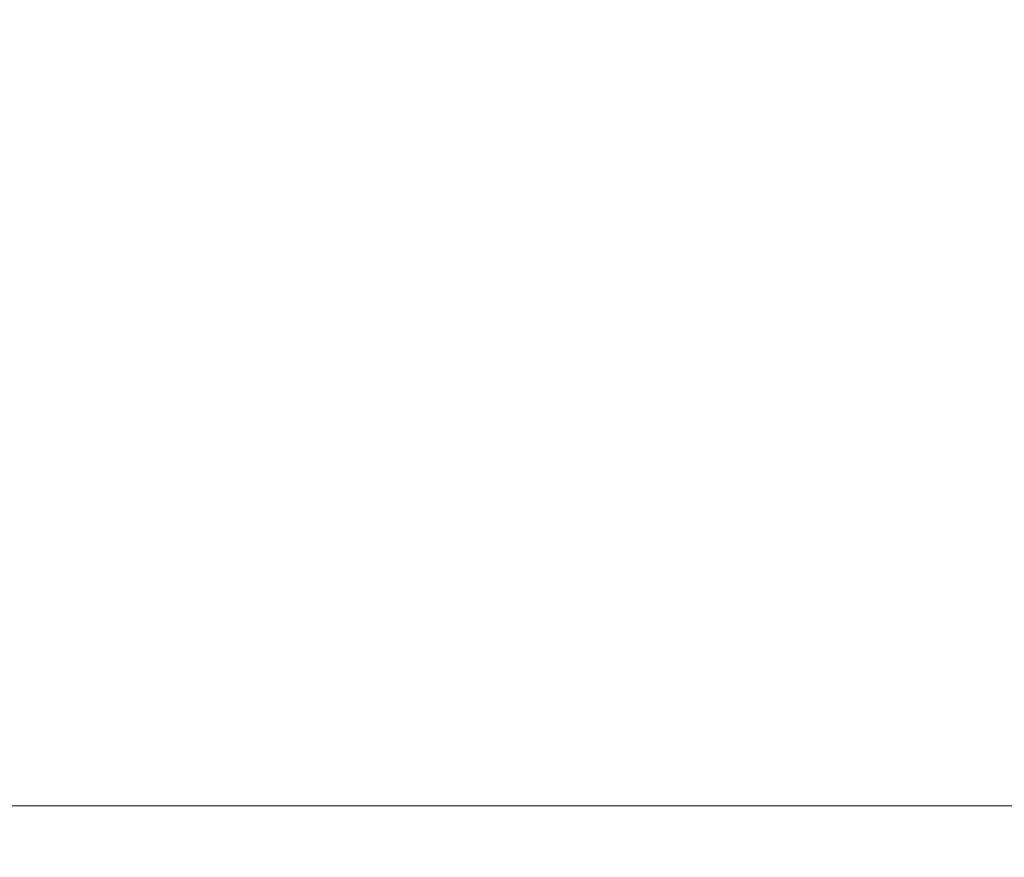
# Model space of a CAD drawing. Header units: inches. Extents: x -434 to -309, y 19 to 75.
# Tile 150 of 256: x -419.23 to -417.88, y 21.44 to 22.58. Entities that reach past the tile are written whole.
import ezdxf

# ---------------------------------------------------------------- set-up
doc = ezdxf.new("R2010")
doc.units = ezdxf.units.IN
doc.header["$MEASUREMENT"] = 0
doc.layers.add('A-FLOR-HRAL', color=1, linetype='Continuous', lineweight=9)
doc.layers.add('A-FLOR-STRS', color=2, linetype='Continuous', lineweight=9)

# ---------------------------------------------------------------- blocks, each defined once
blk = doc.blocks.new('Stair - Stairs-902674-_3D_')
at = {"layer": 'A-FLOR-STRS'}
mesh = blk.add_polyface(dxfattribs=at)
corners = [(-408.5082, 75.0116, 10.4348), (-420.5082, 75.0116, 10.4348), (-420.5082, 19.0116, 10.4348), (-408.5082, 19.0116, 10.4348)]
mesh.append_faces([[corners[k] for k in face] for face in [(2, 3, 0, 1)]])
mesh = blk.add_polyface(dxfattribs=at)
corners = [(-408.5082, 75.0116, 8.4348), (-408.5082, 19.0116, 8.4348), (-420.5082, 19.0116, 8.4348), (-420.5082, 75.0116, 8.4348)]
mesh.append_faces([[corners[k] for k in face] for face in [(2, 3, 0, 1)]])
blk = doc.blocks.new('Railing - Railing-1090966-_3D_')
at = {"layer": 'A-FLOR-HRAL'}
mesh = blk.add_polyface(dxfattribs=at)
corners = [(-431.5081, 24.5116, 46.3242), (-431.5081, 21.5116, 46.3242), (-310.5081, 21.5116, 103.7155), (-310.5081, 24.5116, 103.7155)]
mesh.append_faces([[corners[k] for k in face] for face in [(0, 1, 2, 3)]])
mesh = blk.add_polyface(dxfattribs=at)
corners = [(-431.5081, 21.5116, 44.1106), (-431.5081, 24.5116, 44.1106), (-310.5081, 24.5116, 101.5019), (-310.5081, 21.5116, 101.5019)]
mesh.append_faces([[corners[k] for k in face] for face in [(0, 1, 2, 3)]])
mesh = blk.add_polyface(dxfattribs=at)
corners = [(-431.5081, 21.5116, 46.3242), (-431.5081, 21.5116, 44.1106), (-310.5081, 21.5116, 101.5019), (-310.5081, 21.5116, 103.7155)]
mesh.append_faces([[corners[k] for k in face] for face in [(0, 1, 2, 3)]])

msp = doc.modelspace()

# ---------------------------------------------------------------- block references
at = {"layer": 'A-FLOR-HRAL'}
msp.add_blockref('Railing - Railing-1090966-_3D_', (0, 0), dxfattribs=at)
at = {"layer": 'A-FLOR-STRS'}
msp.add_blockref('Stair - Stairs-902674-_3D_', (0, 0), dxfattribs=at)

doc.saveas('drawing.dxf')
